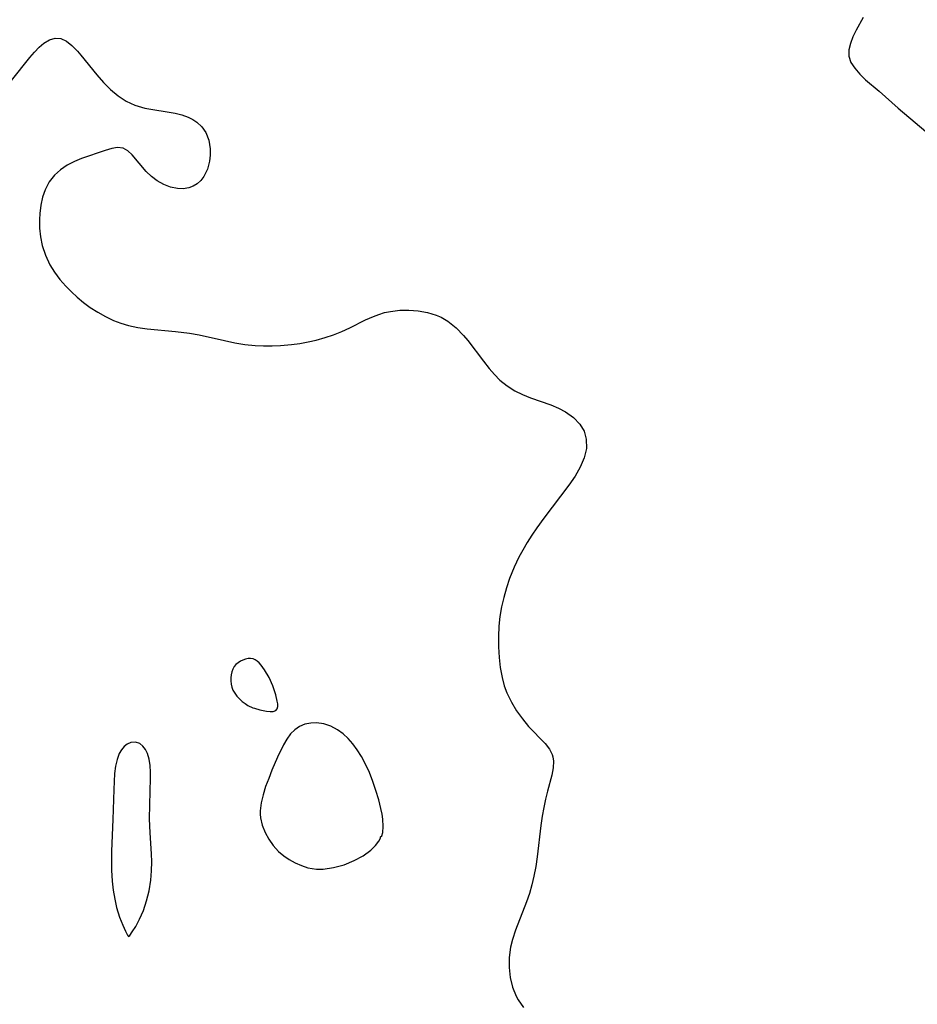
# Model space of a CAD drawing. Header units: inches. Extents: x 1073367 to 1082519, y 1569854 to 1574957.
# Tile 189 of 256: x 1076181 to 1076324, y 1573553 to 1573710. Entities that reach past the tile are written whole.
import ezdxf

# ---------------------------------------------------------------- set-up
doc = ezdxf.new("R2010")
doc.units = ezdxf.units.IN
doc.header["$MEASUREMENT"] = 0
doc.layers.add('CGG_CurvaNivelLidar_v1', color=7, linetype='Continuous', lineweight=30, true_color=0x008008)

msp = doc.modelspace()

# ---------------------------------------------------------------- linework, layer by layer
at = {"layer": 'CGG_CurvaNivelLidar_v1'}
for points in [[(1076315.0793, 1573710.107, 68.5), (1076313.9911, 1573708.1016, 68.5), (1076313.4689, 1573707.0442, 68.5), (1076313.0598, 1573705.9922, 68.5), (1076312.8254, 1573704.9589, 68.5), (1076312.8361, 1573703.9591, 68.5), (1076313.1602, 1573702.9738, 68.5), (1076313.7526, 1573702.0287, 68.5), (1076314.547, 1573701.1131, 68.5), (1076315.4882, 1573700.2176, 68.5), (1076317.6537, 1573698.3777, 68.5), (1076320.628, 1573695.7008, 68.5), (1076326.0449, 1573691.1727, 68.5)], [(1076179.9122, 1573700.1197, 68), (1076182.793, 1573703.7333, 68), (1076183.5348, 1573704.6113, 68), (1076184.273, 1573705.3931, 68), (1076185.0309, 1573706.0379, 68), (1076185.9223, 1573706.5485, 68), (1076186.8336, 1573706.8016, 68), (1076187.7308, 1573706.7579, 68), (1076188.6341, 1573706.3607, 68), (1076189.5065, 1573705.6724, 68), (1076190.3702, 1573704.7756, 68), (1076190.919, 1573704.1351, 68), (1076193.4277, 1573701.0027, 68), (1076194.4876, 1573699.7944, 68), (1076195.6165, 1573698.679, 68), (1076196.8236, 1573697.6782, 68), (1076198.1042, 1573696.8286, 68), (1076199.4965, 1573696.1592, 68), (1076201.0634, 1573695.7014, 68), (1076202.6786, 1573695.4183, 68), (1076204.3017, 1573695.1966, 68), (1076205.8907, 1573694.9265, 68), (1076206.9503, 1573694.6541, 68), (1076207.9486, 1573694.2849, 68), (1076208.6656, 1573693.9199, 68), (1076209.3201, 1573693.4842, 68), (1076210.1264, 1573692.7391, 68), (1076210.7503, 1573691.8645, 68), (1076211.2475, 1573690.5981, 68), (1076211.4567, 1573689.2229, 68), (1076211.4555, 1573688.2458, 68), (1076211.3416, 1573687.2768, 68), (1076210.9981, 1573685.9951, 68), (1076210.4307, 1573684.8488, 68), (1076209.9445, 1573684.2235, 68), (1076209.3679, 1573683.7028, 68), (1076208.7422, 1573683.3196, 68), (1076208.0562, 1573683.0573, 68), (1076207.1795, 1573682.911, 68), (1076206.2641, 1573682.9344, 68), (1076205.1648, 1573683.1609, 68), (1076204.0823, 1573683.5722, 68), (1076203.0502, 1573684.1406, 68), (1076202.1036, 1573684.8464, 68), (1076201.2979, 1573685.6329, 68), (1076199.0798, 1573688.2895, 68), (1076198.3715, 1573688.952, 68), (1076197.6233, 1573689.3633, 68), (1076196.7548, 1573689.4579, 68), (1076195.8042, 1573689.2847, 68), (1076194.7695, 1573688.9552, 68), (1076191.0395, 1573687.7135, 68), (1076189.8832, 1573687.2304, 68), (1076188.7572, 1573686.6463, 68), (1076187.6916, 1573685.9319, 68), (1076186.7397, 1573685.0744, 68), (1076185.89, 1573683.9843, 68), (1076185.231, 1573682.7425, 68), (1076184.8163, 1573681.555, 68), (1076184.5369, 1573680.2978, 68), (1076184.3758, 1573678.9921, 68), (1076184.3281, 1573678.0456, 68), (1076184.3587, 1573676.6612, 68), (1076184.5094, 1573675.2752, 68), (1076184.7879, 1573673.9047, 68), (1076185.2912, 1573672.339, 68), (1076185.9863, 1573670.8431, 68), (1076186.7256, 1573669.6455, 68), (1076187.5803, 1573668.5113, 68), (1076188.5281, 1573667.4363, 68), (1076189.4081, 1573666.5533, 68), (1076190.3321, 1573665.7092, 68), (1076191.3424, 1573664.8629, 68), (1076192.3945, 1573664.071, 68), (1076193.5829, 1573663.2921, 68), (1076194.821, 1573662.6005, 68), (1076196.1047, 1573662.0046, 68), (1076197.2729, 1573661.5666, 68), (1076198.47, 1573661.2135, 68), (1076199.9451, 1573660.8981, 68), (1076201.4445, 1573660.677, 68), (1076205.9442, 1573660.2539, 68), (1076208.1459, 1573659.9733, 68), (1076209.6871, 1573659.6898, 68), (1076213.7238, 1573658.7856, 68), (1076215.3395, 1573658.4604, 68), (1076216.9653, 1573658.198, 68), (1076218.6, 1573658.0207, 68), (1076219.9286, 1573657.9537, 68), (1076221.2595, 1573657.9505, 68), (1076222.5898, 1573658.0039, 68), (1076224.3699, 1573658.1589, 68), (1076225.6904, 1573658.3403, 68), (1076226.9987, 1573658.5781, 68), (1076228.2906, 1573658.8731, 68), (1076229.6733, 1573659.2614, 68), (1076231.0253, 1573659.7178, 68), (1076232.3397, 1573660.2419, 68), (1076233.627, 1573660.8356, 68), (1076236.1209, 1573662.0711, 68), (1076237.3547, 1573662.6302, 68), (1076238.2159, 1573662.9631, 68), (1076239.1273, 1573663.2405, 68), (1076240.0624, 1573663.4381, 68), (1076241.5238, 1573663.6101, 68), (1076243.0003, 1573663.6387, 68), (1076244.4703, 1573663.5262, 68), (1076245.9115, 1573663.2656, 68), (1076247.2992, 1573662.8398, 68), (1076248.1043, 1573662.4905, 68), (1076249.1622, 1573661.8818, 68), (1076250.4684, 1573660.8322, 68), (1076251.6617, 1573659.5888, 68), (1076252.3191, 1573658.8069, 68), (1076254.8036, 1573655.551, 68), (1076255.7462, 1573654.3555, 68), (1076256.562, 1573653.411, 68), (1076257.4313, 1573652.5347, 68), (1076258.5661, 1573651.6063, 68), (1076259.7973, 1573650.8208, 68), (1076261.0145, 1573650.2203, 68), (1076262.2771, 1573649.7119, 68), (1076265.5221, 1573648.5665, 68), (1076266.7307, 1573648.0759, 68), (1076267.8563, 1573647.5028, 68), (1076269.1152, 1573646.6068, 68), (1076270.1271, 1573645.5279, 68), (1076270.7862, 1573644.3857, 68), (1076271.1453, 1573643.1336, 68), (1076271.1612, 1573641.6661, 68), (1076270.818, 1573640.1573, 68), (1076270.1973, 1573638.7106, 68), (1076269.3615, 1573637.2724, 68), (1076268.3747, 1573635.8427, 68), (1076264.3875, 1573630.5921, 68), (1076263.2935, 1573629.0711, 68), (1076262.5096, 1573627.9086, 68), (1076261.7606, 1573626.7252, 68), (1076261.0508, 1573625.5225, 68), (1076260.4502, 1573624.4229, 68), (1076259.6701, 1573622.822, 68), (1076258.9476, 1573621.0186, 68), (1076258.4561, 1573619.5308, 68), (1076258.0398, 1573618.0211, 68), (1076257.7003, 1573616.4949, 68), (1076257.4435, 1573614.9566, 68), (1076257.2774, 1573613.4342, 68), (1076257.188, 1573611.8111, 68), (1076257.1905, 1573610.1431, 68), (1076257.2875, 1573608.4915, 68), (1076257.4816, 1573606.8673, 68), (1076257.7824, 1573605.2834, 68), (1076258.1323, 1573603.9942, 68), (1076258.5471, 1573602.8603, 68), (1076259.2603, 1573601.3822, 68), (1076260.0878, 1573599.9985, 68), (1076261.0049, 1573598.7043, 68), (1076261.9911, 1573597.5178, 68), (1076264.6336, 1573594.788, 68), (1076265.3109, 1573593.9033, 68), (1076265.7444, 1573593.049, 68), (1076265.8501, 1573592.707, 68), (1076265.9513, 1573592.0055, 68), (1076265.8912, 1573590.9233, 68), (1076265.6596, 1573589.7708, 68), (1076264.9746, 1573587.2502, 68), (1076264.6676, 1573585.9759, 68), (1076264.3959, 1573584.6457, 68), (1076264.1623, 1573583.2719, 68), (1076263.9542, 1573581.7662, 68), (1076263.3652, 1573576.8407, 68), (1076263.1306, 1573575.2815, 68), (1076262.8356, 1573573.733, 68), (1076262.5044, 1573572.3628, 68), (1076262.1124, 1573571.0116, 68), (1076261.6653, 1573569.6837, 68), (1076259.9043, 1573565.1597, 68), (1076259.4141, 1573563.6739, 68), (1076259.1208, 1573562.47, 68), (1076258.9053, 1573560.8471, 68), (1076258.8821, 1573559.2296, 68), (1076259.0468, 1573557.6422, 68), (1076259.4092, 1573556.1124, 68), (1076259.9941, 1573554.6716, 68), (1076260.3202, 1573554.0929, 68), (1076261.1913, 1573552.8815, 68)]]:
    msp.add_polyline3d(points, dxfattribs=at)
for points in [[(1076218.5, 1573600.4092, 68), (1076219.3149, 1573600.1721, 68), (1076220.4019, 1573599.9481, 68), (1076220.9603, 1573599.8959, 68), (1076221.4614, 1573599.921, 68), (1076221.8529, 1573600.0531, 68), (1076222.0932, 1573600.3123, 68), (1076222.1863, 1573600.6708, 68), (1076222.163, 1573601.0893, 68), (1076222.091, 1573601.5461, 68), (1076221.8586, 1573602.5262, 68), (1076221.373, 1573603.9807, 68), (1076220.797, 1573605.272, 68), (1076220.0775, 1573606.5181, 68), (1076219.5257, 1573607.2688, 68), (1076219.2315, 1573607.5986, 68), (1076218.9233, 1573607.8849, 68), (1076218.5985, 1573608.1132, 68), (1076218.2533, 1573608.265, 68), (1076217.8679, 1573608.3255, 68), (1076217.4652, 1573608.3007, 68), (1076217.0547, 1573608.2091, 68), (1076216.6459, 1573608.0635, 68), (1076216.2488, 1573607.8718, 68), (1076215.8748, 1573607.6377, 68), (1076215.5378, 1573607.3607, 68), (1076215.255, 1573607.0359, 68), (1076215.0335, 1573606.6419, 68), (1076214.8779, 1573606.2035, 68), (1076214.7766, 1573605.7343, 68), (1076214.7226, 1573605.2455, 68), (1076214.7139, 1573604.7465, 68), (1076214.7535, 1573604.2457, 68), (1076214.8626, 1573603.7399, 68), (1076215.0595, 1573603.2717, 68), (1076215.3416, 1573602.7951, 68), (1076215.6913, 1573602.3273, 68), (1076216.0912, 1573601.8854, 68), (1076216.5238, 1573601.4853, 68), (1076216.9711, 1573601.142, 68), (1076217.432, 1573600.8536, 68), (1076218.1937, 1573600.4921, 68)], [(1076238.5, 1573579.9886, 68), (1076238.6708, 1573580.1419, 68), (1076238.8283, 1573580.6921, 68), (1076238.9073, 1573581.6228, 68), (1076238.8429, 1573582.7895, 68), (1076238.7192, 1573583.6174, 68), (1076238.537, 1573584.5063, 68), (1076238.1886, 1573585.8863, 68), (1076237.7577, 1573587.3288, 68), (1076237.2594, 1573588.7839, 68), (1076236.7081, 1573590.2001, 68), (1076236.1176, 1573591.5245, 68), (1076235.4652, 1573592.7655, 68), (1076234.7921, 1573593.8122, 68), (1076234.0928, 1573594.7396, 68), (1076233.3402, 1573595.5905, 68), (1076232.5343, 1573596.3481, 68), (1076231.6716, 1573596.9892, 68), (1076230.5985, 1573597.5578, 68), (1076229.4772, 1573597.9317, 68), (1076228.3403, 1573598.0968, 68), (1076227.3955, 1573598.058, 68), (1076226.4844, 1573597.8624, 68), (1076225.6317, 1573597.5135, 68), (1076224.8648, 1573597.0047, 68), (1076224.2025, 1573596.3302, 68), (1076223.6248, 1573595.5234, 68), (1076223.1038, 1573594.6202, 68), (1076222.1489, 1573592.6502, 68), (1076221.2494, 1573590.576, 68), (1076220.7267, 1573589.2772, 68), (1076220.2478, 1573587.9745, 68), (1076219.8396, 1573586.6763, 68), (1076219.5385, 1573585.3904, 68), (1076219.3925, 1573584.1257, 68), (1076219.393, 1573583.6002, 68), (1076219.4506, 1573582.9898, 68), (1076219.72, 1573581.8231, 68), (1076220.1621, 1573580.6917, 68), (1076220.7485, 1573579.6091, 68), (1076221.464, 1573578.5945, 68), (1076222.3056, 1573577.6744, 68), (1076223.1175, 1573576.9895, 68), (1076224.0043, 1573576.3887, 68), (1076224.9488, 1573575.8677, 68), (1076225.9374, 1573575.4281, 68), (1076226.9607, 1573575.0779, 68), (1076228.3073, 1573574.8595, 68), (1076229.3542, 1573574.8697, 68), (1076231.0099, 1573575.106, 68), (1076232.6892, 1573575.5663, 68), (1076234.2945, 1573576.2091, 68), (1076235.7324, 1573576.9918, 68), (1076236.9178, 1573577.8631, 68), (1076237.68, 1573578.6148, 68), (1076238.2045, 1573579.2832, 68), (1076238.4843, 1573579.7721, 68)], [(1076198.5, 1573564.1555, 68), (1076198.6777, 1573564.3294, 68), (1076199.0773, 1573564.882, 68), (1076199.6241, 1573565.7594, 68), (1076200.2394, 1573566.9118, 68), (1076200.8423, 1573568.2904, 68), (1076201.3488, 1573569.8073, 68), (1076201.742, 1573571.4305, 68), (1076202.008, 1573573.0925, 68), (1076202.136, 1573574.5933, 68), (1076202.1676, 1573576.0156, 68), (1076202.1226, 1573577.3066, 68), (1076201.922, 1573580.6177, 68), (1076201.831, 1573582.8279, 68), (1076201.8372, 1573585.0582, 68), (1076201.9642, 1573589.2907, 68), (1076201.955, 1573590.2507, 68), (1076201.8973, 1573591.3328, 68), (1076201.7606, 1573592.335, 68), (1076201.5092, 1573593.2293, 68), (1076201.1803, 1573593.8818, 68), (1076200.7574, 1573594.4103, 68), (1076200.2568, 1573594.7895, 68), (1076199.5653, 1573595.015, 68), (1076198.8441, 1573594.969, 68), (1076198.2883, 1573594.7326, 68), (1076197.7784, 1573594.335, 68), (1076197.36, 1573593.8291, 68), (1076197.012, 1573593.2154, 68), (1076196.6665, 1573592.2665, 68), (1076196.43, 1573591.2003, 68), (1076196.2738, 1573590.0248, 68), (1076196.1787, 1573588.7873, 68), (1076196.1233, 1573587.507, 68), (1076196.0007, 1573582.7488, 68), (1076195.7877, 1573577.7246, 68), (1076195.7584, 1573576.3642, 68), (1076195.7904, 1573574.7089, 68), (1076195.9024, 1573572.9586, 68), (1076196.0622, 1573571.5183, 68), (1076196.2911, 1573570.1078, 68), (1076196.593, 1573568.7677, 68), (1076197.0555, 1573567.2566, 68), (1076197.551, 1573565.9766, 68), (1076198.0046, 1573564.9901, 68), (1076198.3438, 1573564.3607, 68)]]:
    msp.add_polyline3d(points, close=True, dxfattribs=at)

doc.saveas('drawing.dxf')
